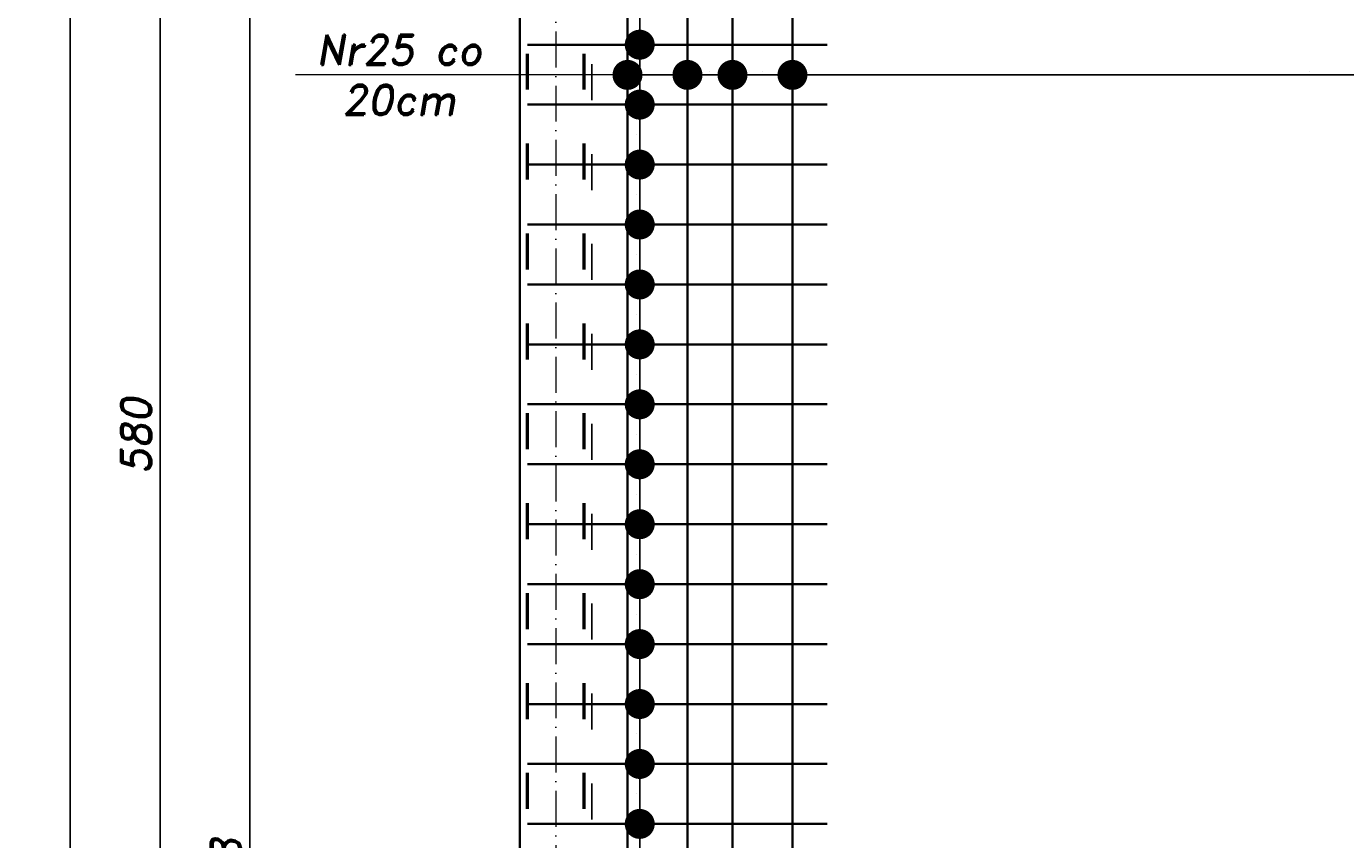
# Model space of a CAD drawing. Header units: millimetres. Extents: x 300938 to 312016, y 11971 to 20881.
# Tile 173 of 239: x 308812 to 309252, y 17074 to 17346. Entities that reach past the tile are written whole.
import ezdxf

# ---------------------------------------------------------------- set-up
doc = ezdxf.new("R2010")
doc.units = ezdxf.units.MM
doc.linetypes.add('ACAD_ISO03W100', pattern=[30, 12, -18])
doc.linetypes.add('ACAD_ISO10W100', pattern=[18, 12, -3, 0, -3])
for name, color, linetype, lineweight in [('konstrukcja', 3, 'Continuous', 35), ('konstrukcja wymiary', 1, 'Continuous', 13), ('opisy', 2, 'Continuous', 18), ('osie', 5, 'ACAD_ISO10W100', 13), ('zbrojenie', 4, 'Continuous', 50), ('zbrojenie płyty', 141, 'Continuous', 35)]:
    doc.layers.add(name, color=color, linetype=linetype, lineweight=lineweight)
doc.layers.add('przerywane', color=6, linetype='ACAD_ISO03W100')
doc.styles.add('KONSTRUKCJA', font='romand.shx', dxfattribs={"oblique": 10})
doc.styles.get("Standard").update_dxf_attribs({"font": 'romand.shx', "oblique": 10})
doc.dimstyles.new('150', dxfattribs={"dimtxt": 10, "dimasz": 7, "dimexe": 1.25, "dimexo": 0.625, "dimgap": 3, "dimtad": 1, "dimdec": 0, "dimrnd": 0.5, "dimtxsty": 'KONSTRUKCJA', "dimblk": 'ARCHTICK', "dimcen": 2.5, "dimadec": 0, "dimazin": 0, "dimtfac": 1, "dimtdec": 0, "dimtix": 1, "dimtmove": 0, "dimatfit": 3, "dimfxl": 4, "dimfxlon": 1, "dimarcsym": 0})
doc.dimstyles.new('kropki', dxfattribs={"dimtxt": 0.001, "dimasz": 10, "dimexe": 1.25, "dimexo": 0.625, "dimgap": 1, "dimtad": 1, "dimtxsty": 'Standard', "dimblk": 'DOT', "dimcen": 2.5, "dimadec": 0, "dimazin": 0, "dimtfac": 1, "dimtmove": 0, "dimatfit": 3, "dimfxl": 1, "dimfxlon": 1, "dimarcsym": 0})

# ---------------------------------------------------------------- blocks, each defined once
blk = doc.blocks.new('_ArchTick')
at = {"color": 0, "linetype": 'ByBlock', "lineweight": 13, "const_width": 0.15}
blk.add_lwpolyline([(-0.5, -0.5), (0.5, 0.5)], dxfattribs=at)
blk = doc.blocks.new('*D1301')
at = {"layer": 'Defpoints', "color": 0, "transparency": 16777216}
for p in [(308976.63, 17511.22), (308886.63, 16613.22), (309000.63, 16613.22)]:
    blk.add_point(p, dxfattribs=at)
at = {"layer": 'konstrukcja wymiary', "color": 0, "lineweight": -2, "transparency": 16777216}
for p, q in [((308890.63, 17511.22), (308885.38, 17511.22)), ((308886.63, 17511.22), (308886.63, 16613.22)), ((308890.63, 16613.22), (308885.38, 16613.22))]:
    blk.add_line(p, q, dxfattribs=at)
at = {"layer": 'konstrukcja wymiary', "color": 0, "lineweight": -2, "transparency": 16777216, "xscale": 7, "yscale": 7, "zscale": 7}
for p, rotation in [((308886.63, 17511.22), 90), ((308886.63, 16613.22), 270)]:
    blk.add_blockref('_ArchTick', p, dxfattribs=dict(at, rotation=rotation))
at = {"layer": 'konstrukcja wymiary', "color": 0, "transparency": 16777216, "insert": (308878.63, 17062.22), "char_height": 10, "attachment_point": 5, "rotation": 90, "style": 'KONSTRUKCJA'}
blk.add_mtext('898', dxfattribs=at)
blk = doc.blocks.new('*D1304')
at = {"layer": 'Defpoints', "color": 0, "transparency": 16777216}
for p in [(308976.63, 17499.22), (308856.63, 16919.22), (308976.63, 16919.22)]:
    blk.add_point(p, dxfattribs=at)
at = {"layer": 'konstrukcja wymiary', "color": 0, "lineweight": -2, "transparency": 16777216}
for p, q in [((308860.63, 17499.22), (308855.38, 17499.22)), ((308856.63, 17499.22), (308856.63, 16919.22)), ((308860.63, 16919.22), (308855.38, 16919.22))]:
    blk.add_line(p, q, dxfattribs=at)
at = {"layer": 'konstrukcja wymiary', "color": 0, "lineweight": -2, "transparency": 16777216, "xscale": 7, "yscale": 7, "zscale": 7}
for p, rotation in [((308856.63, 17499.22), 90), ((308856.63, 16919.22), 270)]:
    blk.add_blockref('_ArchTick', p, dxfattribs=dict(at, rotation=rotation))
at = {"layer": 'konstrukcja wymiary', "color": 0, "transparency": 16777216, "insert": (308848.63, 17209.22), "char_height": 10, "attachment_point": 5, "rotation": 90, "style": 'KONSTRUKCJA'}
blk.add_mtext('580', dxfattribs=at)
blk = doc.blocks.new('*D1307')
at = {"layer": 'Defpoints', "color": 0, "transparency": 16777216}
for p in [(308826.63, 17511.22), (308976.63, 17511.22), (308976.63, 16272.22)]:
    blk.add_point(p, dxfattribs=at)
at = {"layer": 'konstrukcja wymiary', "color": 0, "lineweight": -2, "transparency": 16777216}
for p, q in [((308830.63, 17511.22), (308825.38, 17511.22)), ((308826.63, 16272.22), (308826.63, 17511.22)), ((308830.63, 16272.22), (308825.38, 16272.22))]:
    blk.add_line(p, q, dxfattribs=at)
at = {"layer": 'konstrukcja wymiary', "color": 0, "lineweight": -2, "transparency": 16777216, "xscale": 7, "yscale": 7, "zscale": 7}
for p, rotation in [((308826.63, 17511.22), 90), ((308826.63, 16272.22), 270)]:
    blk.add_blockref('_ArchTick', p, dxfattribs=dict(at, rotation=rotation))
at = {"layer": 'konstrukcja wymiary', "color": 0, "transparency": 16777216, "insert": (308818.63, 16891.72), "char_height": 10, "attachment_point": 5, "rotation": 90, "style": 'KONSTRUKCJA'}
blk.add_mtext('1239', dxfattribs=at)
blk = doc.blocks.new('*D1308')
at = {"layer": 'Defpoints', "color": 0, "transparency": 16777216}
for p in [(309000.63, 17601.22), (308976.63, 17511.22), (309000.63, 16573.22)]:
    blk.add_point(p, dxfattribs=at)
at = {"layer": 'konstrukcja wymiary', "color": 0, "lineweight": -2, "transparency": 16777216}
for p, q in [((308976.63, 17597.22), (308976.63, 17602.47)), ((309000.63, 17597.22), (309000.63, 17602.47)), ((308976.63, 17601.22), (308969.63, 17601.22)), ((308976.63, 17601.22), (309000.63, 17601.22)), ((309000.63, 17601.22), (309007.63, 17601.22))]:
    blk.add_line(p, q, dxfattribs=at)
at = {"layer": 'konstrukcja wymiary', "color": 0, "lineweight": -2, "transparency": 16777216, "xscale": 7, "yscale": 7, "zscale": 7}
blk.add_blockref('_ArchTick', (308976.63, 17601.22), dxfattribs=at)
at = {"layer": 'konstrukcja wymiary', "color": 0, "lineweight": -2, "transparency": 16777216, "xscale": 7, "yscale": 7, "zscale": 7, "rotation": 180}
blk.add_blockref('_ArchTick', (309000.63, 17601.22), dxfattribs=at)
at = {"layer": 'konstrukcja wymiary', "color": 0, "transparency": 16777216, "insert": (308988.63, 17609.22), "char_height": 10, "attachment_point": 5, "style": 'KONSTRUKCJA'}
blk.add_mtext('24', dxfattribs=at)
blk = doc.blocks.new('*D1309')
at = {"layer": 'Defpoints', "color": 0, "transparency": 16777216}
for p in [(309164.63, 17601.22), (309164.63, 16613.22), (309000.63, 16573.22)]:
    blk.add_point(p, dxfattribs=at)
at = {"layer": 'konstrukcja wymiary', "color": 0, "lineweight": -2, "transparency": 16777216}
for p, q in [((309000.63, 17597.22), (309000.63, 17602.47)), ((309164.63, 17597.22), (309164.63, 17602.47)), ((309000.63, 17601.22), (309164.63, 17601.22))]:
    blk.add_line(p, q, dxfattribs=at)
at = {"layer": 'konstrukcja wymiary', "color": 0, "lineweight": -2, "transparency": 16777216, "xscale": 7, "yscale": 7, "zscale": 7, "rotation": 180}
blk.add_blockref('_ArchTick', (309000.63, 17601.22), dxfattribs=at)
at = {"layer": 'konstrukcja wymiary', "color": 0, "lineweight": -2, "transparency": 16777216, "xscale": 7, "yscale": 7, "zscale": 7}
blk.add_blockref('_ArchTick', (309164.63, 17601.22), dxfattribs=at)
at = {"layer": 'konstrukcja wymiary', "color": 0, "transparency": 16777216, "insert": (309082.63, 17609.22), "char_height": 10, "attachment_point": 5, "style": 'KONSTRUKCJA'}
blk.add_mtext('164', dxfattribs=at)
blk = doc.blocks.new('*D1310')
at = {"layer": 'Defpoints', "color": 0, "transparency": 16777216}
for p in [(309620.63, 17601.22), (309620.63, 16740.22), (309164.63, 16613.22)]:
    blk.add_point(p, dxfattribs=at)
at = {"layer": 'konstrukcja wymiary', "color": 0, "lineweight": -2, "transparency": 16777216}
for p, q in [((309164.63, 17597.22), (309164.63, 17602.47)), ((309620.63, 17597.22), (309620.63, 17602.47)), ((309164.63, 17601.22), (309620.63, 17601.22))]:
    blk.add_line(p, q, dxfattribs=at)
at = {"layer": 'konstrukcja wymiary', "color": 0, "lineweight": -2, "transparency": 16777216, "xscale": 7, "yscale": 7, "zscale": 7, "rotation": 180}
blk.add_blockref('_ArchTick', (309164.63, 17601.22), dxfattribs=at)
at = {"layer": 'konstrukcja wymiary', "color": 0, "lineweight": -2, "transparency": 16777216, "xscale": 7, "yscale": 7, "zscale": 7}
blk.add_blockref('_ArchTick', (309620.63, 17601.22), dxfattribs=at)
at = {"layer": 'konstrukcja wymiary', "color": 0, "transparency": 16777216, "insert": (309392.63, 17609.22), "char_height": 10, "attachment_point": 5, "style": 'KONSTRUKCJA'}
blk.add_mtext('456', dxfattribs=at)
blk = doc.blocks.new('_Dot')
at = {"color": 0, "linetype": 'ByBlock', "lineweight": -2}
blk.add_line((-0.5, 0), (-1, 0), dxfattribs=at)
at = {"color": 0, "linetype": 'ByBlock', "const_width": 0.5}
blk.add_lwpolyline([(-0.25, 0, 1), (0.25, 0, 1)], format="xyb", close=True, dxfattribs=at)
blk = doc.blocks.new('*D1740')
at = {"layer": 'Defpoints', "color": 0, "transparency": 16777216}
for p in [(309012.54, 17339.72), (309012.54, 17319.72), (309016.61, 17319.72)]:
    blk.add_point(p, dxfattribs=at)
at = {"layer": 'konstrukcja wymiary', "color": 0, "lineweight": -2, "transparency": 16777216}
for p, q in [((309016.61, 17349.72), (309016.61, 17359.72)), ((309015.61, 17339.72), (309017.86, 17339.72)), ((309016.61, 17339.72), (309016.61, 17319.72)), ((309015.61, 17319.72), (309017.86, 17319.72)), ((309016.61, 17309.72), (309016.61, 17299.72))]:
    blk.add_line(p, q, dxfattribs=at)
at = {"layer": 'konstrukcja wymiary', "color": 0, "lineweight": -2, "transparency": 16777216, "xscale": 10, "yscale": 10, "zscale": 10}
for p, rotation in [((309016.61, 17339.72), 270), ((309016.61, 17319.72), 90)]:
    blk.add_blockref('_Dot', p, dxfattribs=dict(at, rotation=rotation))
at = {"layer": 'konstrukcja wymiary', "color": 0, "transparency": 16777216, "insert": (309015.61, 17329.72), "char_height": 0.001, "attachment_point": 5, "rotation": 90}
blk.add_mtext('20', dxfattribs=at)
blk = doc.blocks.new('*D1741')
at = {"layer": 'Defpoints', "color": 0, "transparency": 16777216}
for p in [(309012.54, 17319.72), (309016.61, 17299.72), (309032.56, 17299.72)]:
    blk.add_point(p, dxfattribs=at)
at = {"layer": 'konstrukcja wymiary', "color": 0, "lineweight": -2, "transparency": 16777216}
for p, q in [((309016.61, 17329.72), (309016.61, 17339.72)), ((309015.61, 17319.72), (309017.86, 17319.72)), ((309016.61, 17319.72), (309016.61, 17299.72)), ((309017.61, 17299.72), (309015.36, 17299.72)), ((309016.61, 17289.72), (309016.61, 17279.72))]:
    blk.add_line(p, q, dxfattribs=at)
at = {"layer": 'konstrukcja wymiary', "color": 0, "lineweight": -2, "transparency": 16777216, "xscale": 10, "yscale": 10, "zscale": 10}
for p, rotation in [((309016.61, 17319.72), 270), ((309016.61, 17299.72), 90)]:
    blk.add_blockref('_Dot', p, dxfattribs=dict(at, rotation=rotation))
at = {"layer": 'konstrukcja wymiary', "color": 0, "transparency": 16777216, "insert": (309015.61, 17309.72), "char_height": 0.001, "attachment_point": 5, "rotation": 90}
blk.add_mtext('20', dxfattribs=at)
blk = doc.blocks.new('*D1742')
at = {"layer": 'Defpoints', "color": 0, "transparency": 16777216}
for p in [(309032.56, 17299.72), (309016.61, 17279.72), (309029.13, 17279.72)]:
    blk.add_point(p, dxfattribs=at)
at = {"layer": 'konstrukcja wymiary', "color": 0, "lineweight": -2, "transparency": 16777216}
for p, q in [((309016.61, 17309.72), (309016.61, 17319.72)), ((309017.61, 17299.72), (309015.36, 17299.72)), ((309016.61, 17299.72), (309016.61, 17279.72)), ((309017.61, 17279.72), (309015.36, 17279.72)), ((309016.61, 17269.72), (309016.61, 17259.72))]:
    blk.add_line(p, q, dxfattribs=at)
at = {"layer": 'konstrukcja wymiary', "color": 0, "lineweight": -2, "transparency": 16777216, "xscale": 10, "yscale": 10, "zscale": 10}
for p, rotation in [((309016.61, 17299.72), 270), ((309016.61, 17279.72), 90)]:
    blk.add_blockref('_Dot', p, dxfattribs=dict(at, rotation=rotation))
at = {"layer": 'konstrukcja wymiary', "color": 0, "transparency": 16777216, "insert": (309015.61, 17289.72), "char_height": 0.001, "attachment_point": 5, "rotation": 90}
blk.add_mtext('20', dxfattribs=at)
blk = doc.blocks.new('*D1743')
at = {"layer": 'Defpoints', "color": 0, "transparency": 16777216}
for p in [(309029.13, 17279.72), (309016.61, 17259.72), (309032.56, 17259.72)]:
    blk.add_point(p, dxfattribs=at)
at = {"layer": 'konstrukcja wymiary', "color": 0, "lineweight": -2, "transparency": 16777216}
for p, q in [((309016.61, 17289.72), (309016.61, 17299.72)), ((309017.61, 17279.72), (309015.36, 17279.72)), ((309016.61, 17279.72), (309016.61, 17259.72)), ((309017.61, 17259.72), (309015.36, 17259.72)), ((309016.61, 17249.72), (309016.61, 17239.72))]:
    blk.add_line(p, q, dxfattribs=at)
at = {"layer": 'konstrukcja wymiary', "color": 0, "lineweight": -2, "transparency": 16777216, "xscale": 10, "yscale": 10, "zscale": 10}
for p, rotation in [((309016.61, 17279.72), 270), ((309016.61, 17259.72), 90)]:
    blk.add_blockref('_Dot', p, dxfattribs=dict(at, rotation=rotation))
at = {"layer": 'konstrukcja wymiary', "color": 0, "transparency": 16777216, "insert": (309015.61, 17269.72), "char_height": 0.001, "attachment_point": 5, "rotation": 90}
blk.add_mtext('20', dxfattribs=at)
blk = doc.blocks.new('*D1744')
at = {"layer": 'Defpoints', "color": 0, "transparency": 16777216}
for p in [(309032.56, 17259.72), (309016.61, 17239.72), (309032.56, 17239.72)]:
    blk.add_point(p, dxfattribs=at)
at = {"layer": 'konstrukcja wymiary', "color": 0, "lineweight": -2, "transparency": 16777216}
for p, q in [((309016.61, 17269.72), (309016.61, 17279.72)), ((309017.61, 17259.72), (309015.36, 17259.72)), ((309016.61, 17259.72), (309016.61, 17239.72)), ((309017.61, 17239.72), (309015.36, 17239.72)), ((309016.61, 17229.72), (309016.61, 17219.72))]:
    blk.add_line(p, q, dxfattribs=at)
at = {"layer": 'konstrukcja wymiary', "color": 0, "lineweight": -2, "transparency": 16777216, "xscale": 10, "yscale": 10, "zscale": 10}
for p, rotation in [((309016.61, 17259.72), 270), ((309016.61, 17239.72), 90)]:
    blk.add_blockref('_Dot', p, dxfattribs=dict(at, rotation=rotation))
at = {"layer": 'konstrukcja wymiary', "color": 0, "transparency": 16777216, "insert": (309015.61, 17249.72), "char_height": 0.001, "attachment_point": 5, "rotation": 90}
blk.add_mtext('20', dxfattribs=at)
blk = doc.blocks.new('*D1745')
at = {"layer": 'Defpoints', "color": 0, "transparency": 16777216}
for p in [(309032.56, 17239.72), (309016.61, 17219.72), (309032.57, 17219.72)]:
    blk.add_point(p, dxfattribs=at)
at = {"layer": 'konstrukcja wymiary', "color": 0, "lineweight": -2, "transparency": 16777216}
for p, q in [((309016.61, 17249.72), (309016.61, 17259.72)), ((309017.61, 17239.72), (309015.36, 17239.72)), ((309016.61, 17239.72), (309016.61, 17219.72)), ((309017.61, 17219.72), (309015.36, 17219.72)), ((309016.61, 17209.72), (309016.61, 17199.72))]:
    blk.add_line(p, q, dxfattribs=at)
at = {"layer": 'konstrukcja wymiary', "color": 0, "lineweight": -2, "transparency": 16777216, "xscale": 10, "yscale": 10, "zscale": 10}
for p, rotation in [((309016.61, 17239.72), 270), ((309016.61, 17219.72), 90)]:
    blk.add_blockref('_Dot', p, dxfattribs=dict(at, rotation=rotation))
at = {"layer": 'konstrukcja wymiary', "color": 0, "transparency": 16777216, "insert": (309015.61, 17229.72), "char_height": 0.001, "attachment_point": 5, "rotation": 90}
blk.add_mtext('20', dxfattribs=at)
blk = doc.blocks.new('*D1746')
at = {"layer": 'Defpoints', "color": 0, "transparency": 16777216}
for p in [(309032.57, 17219.72), (309016.61, 17199.72), (309032.57, 17199.72)]:
    blk.add_point(p, dxfattribs=at)
at = {"layer": 'konstrukcja wymiary', "color": 0, "lineweight": -2, "transparency": 16777216}
for p, q in [((309016.61, 17229.72), (309016.61, 17239.72)), ((309017.61, 17219.72), (309015.36, 17219.72)), ((309016.61, 17219.72), (309016.61, 17199.72)), ((309017.61, 17199.72), (309015.36, 17199.72)), ((309016.61, 17189.72), (309016.61, 17179.72))]:
    blk.add_line(p, q, dxfattribs=at)
at = {"layer": 'konstrukcja wymiary', "color": 0, "lineweight": -2, "transparency": 16777216, "xscale": 10, "yscale": 10, "zscale": 10}
for p, rotation in [((309016.61, 17219.72), 270), ((309016.61, 17199.72), 90)]:
    blk.add_blockref('_Dot', p, dxfattribs=dict(at, rotation=rotation))
at = {"layer": 'konstrukcja wymiary', "color": 0, "transparency": 16777216, "insert": (309015.61, 17209.72), "char_height": 0.001, "attachment_point": 5, "rotation": 90}
blk.add_mtext('20', dxfattribs=at)
blk = doc.blocks.new('*D1747')
at = {"layer": 'Defpoints', "color": 0, "transparency": 16777216}
for p in [(309032.57, 17199.72), (309016.61, 17179.72), (309032.57, 17179.72)]:
    blk.add_point(p, dxfattribs=at)
at = {"layer": 'konstrukcja wymiary', "color": 0, "lineweight": -2, "transparency": 16777216}
for p, q in [((309016.61, 17209.72), (309016.61, 17219.72)), ((309017.61, 17199.72), (309015.36, 17199.72)), ((309016.61, 17199.72), (309016.61, 17179.72)), ((309017.61, 17179.72), (309015.36, 17179.72)), ((309016.61, 17169.72), (309016.61, 17159.72))]:
    blk.add_line(p, q, dxfattribs=at)
at = {"layer": 'konstrukcja wymiary', "color": 0, "lineweight": -2, "transparency": 16777216, "xscale": 10, "yscale": 10, "zscale": 10}
for p, rotation in [((309016.61, 17199.72), 270), ((309016.61, 17179.72), 90)]:
    blk.add_blockref('_Dot', p, dxfattribs=dict(at, rotation=rotation))
at = {"layer": 'konstrukcja wymiary', "color": 0, "transparency": 16777216, "insert": (309015.61, 17189.72), "char_height": 0.001, "attachment_point": 5, "rotation": 90}
blk.add_mtext('20', dxfattribs=at)
blk = doc.blocks.new('*D1748')
at = {"layer": 'Defpoints', "color": 0, "transparency": 16777216}
for p in [(309032.57, 17179.72), (309016.61, 17159.72), (309032.57, 17159.72)]:
    blk.add_point(p, dxfattribs=at)
at = {"layer": 'konstrukcja wymiary', "color": 0, "lineweight": -2, "transparency": 16777216}
for p, q in [((309016.61, 17189.72), (309016.61, 17199.72)), ((309017.61, 17179.72), (309015.36, 17179.72)), ((309016.61, 17179.72), (309016.61, 17159.72)), ((309017.61, 17159.72), (309015.36, 17159.72)), ((309016.61, 17149.72), (309016.61, 17139.72))]:
    blk.add_line(p, q, dxfattribs=at)
at = {"layer": 'konstrukcja wymiary', "color": 0, "lineweight": -2, "transparency": 16777216, "xscale": 10, "yscale": 10, "zscale": 10}
for p, rotation in [((309016.61, 17179.72), 270), ((309016.61, 17159.72), 90)]:
    blk.add_blockref('_Dot', p, dxfattribs=dict(at, rotation=rotation))
at = {"layer": 'konstrukcja wymiary', "color": 0, "transparency": 16777216, "insert": (309015.61, 17169.72), "char_height": 0.001, "attachment_point": 5, "rotation": 90}
blk.add_mtext('20', dxfattribs=at)
blk = doc.blocks.new('*D1749')
at = {"layer": 'Defpoints', "color": 0, "transparency": 16777216}
for p in [(309032.57, 17159.72), (309016.61, 17139.72), (309032.58, 17139.72)]:
    blk.add_point(p, dxfattribs=at)
at = {"layer": 'konstrukcja wymiary', "color": 0, "lineweight": -2, "transparency": 16777216}
for p, q in [((309016.61, 17169.72), (309016.61, 17179.72)), ((309017.61, 17159.72), (309015.36, 17159.72)), ((309016.61, 17159.72), (309016.61, 17139.72)), ((309017.61, 17139.72), (309015.36, 17139.72)), ((309016.61, 17129.72), (309016.61, 17119.72))]:
    blk.add_line(p, q, dxfattribs=at)
at = {"layer": 'konstrukcja wymiary', "color": 0, "lineweight": -2, "transparency": 16777216, "xscale": 10, "yscale": 10, "zscale": 10}
for p, rotation in [((309016.61, 17159.72), 270), ((309016.61, 17139.72), 90)]:
    blk.add_blockref('_Dot', p, dxfattribs=dict(at, rotation=rotation))
at = {"layer": 'konstrukcja wymiary', "color": 0, "transparency": 16777216, "insert": (309015.61, 17149.72), "char_height": 0.001, "attachment_point": 5, "rotation": 90}
blk.add_mtext('20', dxfattribs=at)
blk = doc.blocks.new('*D1750')
at = {"layer": 'Defpoints', "color": 0, "transparency": 16777216}
for p in [(309016.62, 17119.72), (309032.58, 17119.72), (309032.58, 17099.72)]:
    blk.add_point(p, dxfattribs=at)
at = {"layer": 'konstrukcja wymiary', "color": 0, "lineweight": -2, "transparency": 16777216}
for p, q in [((309016.62, 17129.72), (309016.62, 17139.72)), ((309017.62, 17119.72), (309015.37, 17119.72)), ((309016.62, 17099.72), (309016.62, 17119.72)), ((309017.62, 17099.72), (309015.37, 17099.72)), ((309016.62, 17089.72), (309016.62, 17079.72))]:
    blk.add_line(p, q, dxfattribs=at)
at = {"layer": 'konstrukcja wymiary', "color": 0, "lineweight": -2, "transparency": 16777216, "xscale": 10, "yscale": 10, "zscale": 10}
for p, rotation in [((309016.62, 17119.72), 270), ((309016.62, 17099.72), 90)]:
    blk.add_blockref('_Dot', p, dxfattribs=dict(at, rotation=rotation))
at = {"layer": 'konstrukcja wymiary', "color": 0, "transparency": 16777216, "insert": (309015.62, 17109.72), "char_height": 0.001, "attachment_point": 5, "rotation": 90}
blk.add_mtext('20', dxfattribs=at)
blk = doc.blocks.new('*D1751')
at = {"layer": 'Defpoints', "color": 0, "transparency": 16777216}
for p in [(309032.58, 17119.72), (309016.61, 17099.72), (309029.13, 17099.72)]:
    blk.add_point(p, dxfattribs=at)
at = {"layer": 'konstrukcja wymiary', "color": 0, "lineweight": -2, "transparency": 16777216}
for p, q in [((309016.61, 17129.72), (309016.61, 17139.72)), ((309017.61, 17119.72), (309015.36, 17119.72)), ((309016.61, 17119.72), (309016.61, 17099.72)), ((309017.61, 17099.72), (309015.36, 17099.72)), ((309016.61, 17089.72), (309016.61, 17079.72))]:
    blk.add_line(p, q, dxfattribs=at)
at = {"layer": 'konstrukcja wymiary', "color": 0, "lineweight": -2, "transparency": 16777216, "xscale": 10, "yscale": 10, "zscale": 10}
for p, rotation in [((309016.61, 17119.72), 270), ((309016.61, 17099.72), 90)]:
    blk.add_blockref('_Dot', p, dxfattribs=dict(at, rotation=rotation))
at = {"layer": 'konstrukcja wymiary', "color": 0, "transparency": 16777216, "insert": (309015.61, 17109.72), "char_height": 0.001, "attachment_point": 5, "rotation": 90}
blk.add_mtext('20', dxfattribs=at)
blk = doc.blocks.new('*D1752')
at = {"layer": 'Defpoints', "color": 0, "transparency": 16777216}
for p in [(309029.13, 17099.72), (309016.61, 17079.72), (309032.58, 17079.72)]:
    blk.add_point(p, dxfattribs=at)
at = {"layer": 'konstrukcja wymiary', "color": 0, "lineweight": -2, "transparency": 16777216}
for p, q in [((309016.61, 17109.72), (309016.61, 17119.72)), ((309017.61, 17099.72), (309015.36, 17099.72)), ((309016.61, 17099.72), (309016.61, 17079.72)), ((309017.61, 17079.72), (309015.36, 17079.72)), ((309016.61, 17069.72), (309016.61, 17059.72))]:
    blk.add_line(p, q, dxfattribs=at)
at = {"layer": 'konstrukcja wymiary', "color": 0, "lineweight": -2, "transparency": 16777216, "xscale": 10, "yscale": 10, "zscale": 10}
for p, rotation in [((309016.61, 17099.72), 270), ((309016.61, 17079.72), 90)]:
    blk.add_blockref('_Dot', p, dxfattribs=dict(at, rotation=rotation))
at = {"layer": 'konstrukcja wymiary', "color": 0, "transparency": 16777216, "insert": (309015.61, 17089.72), "char_height": 0.001, "attachment_point": 5, "rotation": 90}
blk.add_mtext('20', dxfattribs=at)
blk = doc.blocks.new('*D1753')
at = {"layer": 'Defpoints', "color": 0, "transparency": 16777216}
for p in [(309032.58, 17079.72), (309016.61, 16759.72), (309034.52, 16759.72)]:
    blk.add_point(p, dxfattribs=at)
at = {"layer": 'konstrukcja wymiary', "color": 0, "lineweight": -2, "transparency": 16777216}
for p, q in [((309017.61, 17079.72), (309015.36, 17079.72)), ((309016.61, 17069.72), (309016.61, 16769.72)), ((309017.61, 16759.72), (309015.36, 16759.72))]:
    blk.add_line(p, q, dxfattribs=at)
at = {"layer": 'konstrukcja wymiary', "color": 0, "lineweight": -2, "transparency": 16777216, "xscale": 10, "yscale": 10, "zscale": 10}
for p, rotation in [((309016.61, 17079.72), 90), ((309016.61, 16759.72), 270)]:
    blk.add_blockref('_Dot', p, dxfattribs=dict(at, rotation=rotation))
at = {"layer": 'konstrukcja wymiary', "color": 0, "transparency": 16777216, "insert": (309015.61, 16919.72), "char_height": 0.001, "attachment_point": 5, "rotation": 90}
blk.add_mtext('320', dxfattribs=at)
blk = doc.blocks.new('*D1912')
at = {"layer": 'Defpoints', "color": 0, "transparency": 16777216}
for p in [(309032.54, 17339.59), (309047.54, 17339.59), (309047.54, 17329.64)]:
    blk.add_point(p, dxfattribs=at)
at = {"layer": 'konstrukcja wymiary', "color": 0, "lineweight": -2, "transparency": 16777216}
for p, q in [((309022.54, 17329.64), (309012.54, 17329.64)), ((309032.54, 17330.64), (309032.54, 17328.39)), ((309032.54, 17329.64), (309047.54, 17329.64)), ((309047.54, 17330.64), (309047.54, 17328.39)), ((309057.54, 17329.64), (309067.54, 17329.64))]:
    blk.add_line(p, q, dxfattribs=at)
at = {"layer": 'konstrukcja wymiary', "color": 0, "lineweight": -2, "transparency": 16777216, "xscale": 10, "yscale": 10, "zscale": 10}
blk.add_blockref('_Dot', (309032.54, 17329.64), dxfattribs=at)
at = {"layer": 'konstrukcja wymiary', "color": 0, "lineweight": -2, "transparency": 16777216, "xscale": 10, "yscale": 10, "zscale": 10, "rotation": 180}
blk.add_blockref('_Dot', (309047.54, 17329.64), dxfattribs=at)
at = {"layer": 'konstrukcja wymiary', "color": 0, "transparency": 16777216, "insert": (309040.04, 17330.64), "char_height": 0.001, "attachment_point": 5}
blk.add_mtext('15', dxfattribs=at)
blk = doc.blocks.new('*D1913')
at = {"layer": 'Defpoints', "color": 0, "transparency": 16777216}
for p in [(309047.54, 17339.59), (309067.54, 17339.59), (309067.54, 17329.64)]:
    blk.add_point(p, dxfattribs=at)
at = {"layer": 'konstrukcja wymiary', "color": 0, "lineweight": -2, "transparency": 16777216}
for p, q in [((309037.54, 17329.64), (309027.54, 17329.64)), ((309047.54, 17330.64), (309047.54, 17328.39)), ((309047.54, 17329.64), (309067.54, 17329.64)), ((309067.54, 17330.64), (309067.54, 17328.39)), ((309077.54, 17329.64), (309087.54, 17329.64))]:
    blk.add_line(p, q, dxfattribs=at)
at = {"layer": 'konstrukcja wymiary', "color": 0, "lineweight": -2, "transparency": 16777216, "xscale": 10, "yscale": 10, "zscale": 10}
blk.add_blockref('_Dot', (309047.54, 17329.64), dxfattribs=at)
at = {"layer": 'konstrukcja wymiary', "color": 0, "lineweight": -2, "transparency": 16777216, "xscale": 10, "yscale": 10, "zscale": 10, "rotation": 180}
blk.add_blockref('_Dot', (309067.54, 17329.64), dxfattribs=at)
at = {"layer": 'konstrukcja wymiary', "color": 0, "transparency": 16777216, "insert": (309057.54, 17330.64), "char_height": 0.001, "attachment_point": 5}
blk.add_mtext('20', dxfattribs=at)
blk = doc.blocks.new('*D1914')
at = {"layer": 'Defpoints', "color": 0, "transparency": 16777216}
for p in [(309067.54, 17339.59), (309885.19, 17329.64), (309885.19, 17319.59)]:
    blk.add_point(p, dxfattribs=at)
at = {"layer": 'konstrukcja wymiary', "color": 0, "lineweight": -2, "transparency": 16777216}
for p, q in [((309067.54, 17330.64), (309067.54, 17328.39)), ((309077.54, 17329.64), (309875.19, 17329.64)), ((309885.19, 17328.64), (309885.19, 17330.89))]:
    blk.add_line(p, q, dxfattribs=at)
at = {"layer": 'konstrukcja wymiary', "color": 0, "lineweight": -2, "transparency": 16777216, "xscale": 10, "yscale": 10, "zscale": 10, "rotation": 180}
blk.add_blockref('_Dot', (309067.54, 17329.64), dxfattribs=at)
at = {"layer": 'konstrukcja wymiary', "color": 0, "lineweight": -2, "transparency": 16777216, "xscale": 10, "yscale": 10, "zscale": 10}
blk.add_blockref('_Dot', (309885.19, 17329.64), dxfattribs=at)
at = {"layer": 'konstrukcja wymiary', "color": 0, "transparency": 16777216, "insert": (309476.36, 17330.64), "char_height": 0.001, "attachment_point": 5}
blk.add_mtext('817,65', dxfattribs=at)
blk = doc.blocks.new('*D1937')
at = {"layer": 'Defpoints', "color": 0, "transparency": 16777216}
for p in [(309012.54, 17339.72), (309467.13, 17339.72), (309467.13, 17329.64)]:
    blk.add_point(p, dxfattribs=at)
at = {"layer": 'konstrukcja wymiary', "color": 0, "lineweight": -2, "transparency": 16777216}
for p, q in [((309012.54, 17330.64), (309012.54, 17328.39)), ((309022.54, 17329.64), (309457.13, 17329.64)), ((309467.13, 17330.64), (309467.13, 17328.39))]:
    blk.add_line(p, q, dxfattribs=at)
at = {"layer": 'konstrukcja wymiary', "color": 0, "lineweight": -2, "transparency": 16777216, "xscale": 10, "yscale": 10, "zscale": 10, "rotation": 180}
blk.add_blockref('_Dot', (309012.54, 17329.64), dxfattribs=at)
at = {"layer": 'konstrukcja wymiary', "color": 0, "lineweight": -2, "transparency": 16777216, "xscale": 10, "yscale": 10, "zscale": 10}
blk.add_blockref('_Dot', (309467.13, 17329.64), dxfattribs=at)
at = {"layer": 'konstrukcja wymiary', "color": 0, "transparency": 16777216, "insert": (309239.84, 17330.64), "char_height": 0.001, "attachment_point": 5}
blk.add_mtext('454,59', dxfattribs=at)

msp = doc.modelspace()

# ---------------------------------------------------------------- linework, layer by layer
at = {"layer": 'konstrukcja'}
msp.add_line((308976.631, 17511.224), (308976.631, 16272.224), dxfattribs=at)
at = {"layer": 'konstrukcja wymiary'}
msp.add_line((309300.018, 17329.637), (308901.853, 17329.637), dxfattribs=at)
at = {"layer": 'osie'}
msp.add_line((308988.631, 17706.148), (308988.631, 16196.332), dxfattribs=at)
at = {"layer": 'przerywane'}
msp.add_line((309000.631, 16931.224), (309000.631, 17487.224), dxfattribs=at)
at = {"layer": 'zbrojenie', "linetype": 'ACAD_ISO03W100'}
for p, q in [((308979.131, 16274.724), (308979.131, 17508.724)), ((308998.131, 16274.724), (308998.131, 17508.724))]:
    msp.add_line(p, q, dxfattribs=at)
at = {"layer": 'zbrojenie płyty'}
for p, q in [((309012.518, 17508.724), (309012.583, 17009.224)), ((309032.535, 17508.724), (309032.59, 17009.224)), ((309047.535, 17508.724), (309047.59, 17009.224)), ((309067.535, 17508.724), (309067.59, 17009.224)), ((308979.131, 17339.724), (309079.131, 17339.724)), ((308979.131, 17319.724), (309079.131, 17319.724)), ((308979.131, 17299.724), (309079.131, 17299.724)), ((308979.131, 17279.724), (309079.131, 17279.724)), ((308979.131, 17259.724), (309079.131, 17259.724)), ((308979.131, 17239.724), (309079.131, 17239.724)), ((308979.131, 17219.724), (309079.131, 17219.724)), ((308979.131, 17199.724), (309079.131, 17199.724)), ((308979.131, 17179.724), (309079.131, 17179.724)), ((308979.131, 17159.724), (309079.131, 17159.724)), ((308979.131, 17139.724), (309079.131, 17139.724)), ((308979.131, 17119.724), (309079.131, 17119.724)), ((308979.131, 17099.724), (309079.131, 17099.724)), ((308979.131, 17079.724), (309079.131, 17079.724))]:
    msp.add_line(p, q, dxfattribs=at)

# ---------------------------------------------------------------- texts
at = {"layer": 'opisy', "insert": (308936.419, 17329.637), "char_height": 10, "width": 231.49388, "attachment_point": 5}
msp.add_mtext('Nr25 co\\P20cm', dxfattribs=at)

# ---------------------------------------------------------------- dimensions: what is measured, and where the dimension line sits
at = {"layer": 'konstrukcja wymiary'}
for base, p1, p2, dimstyle, picture, middle in [((309000.631, 17601.224), (308976.631, 17511.224), (309000.631, 16573.224), '150', '*D1308', (308988.631, 17609.224)), ((309467.131, 17329.637), (309012.54, 17339.724), (309467.131, 17339.724), 'kropki', '*D1937', (309239.835, 17330.638)), ((309047.538, 17329.637), (309032.538, 17339.594), (309047.538, 17339.594), 'kropki', '*D1912', (309040.038, 17330.638))]:
    dim = msp.add_linear_dim(base=base, p1=p1, p2=p2, dimstyle=dimstyle, dxfattribs=at)
    dim.commit()
    dim.dimension.update_dxf_attribs({"geometry": picture, "text_midpoint": middle})
for base, p1, p2, dimstyle, picture, middle in [((309164.631, 17601.224), (309000.631, 16573.224), (309164.631, 16613.224), '150', '*D1309', (309082.631, 17609.224)), ((309620.631, 17601.224), (309164.631, 16613.224), (309620.631, 16740.224), '150', '*D1310', (309392.631, 17609.224)), ((309067.538, 17329.637), (309047.538, 17339.594), (309067.538, 17339.594), 'kropki', '*D1913', (309057.538, 17330.638)), ((309885.189, 17329.637), (309067.538, 17339.594), (309885.189, 17319.594), 'kropki', '*D1914', (309476.363, 17330.638))]:
    dim = msp.add_linear_dim(base=base, p1=p1, p2=p2, dimstyle=dimstyle, override={"dimtmove": 1}, dxfattribs=at)
    dim.commit()
    dim.dimension.update_dxf_attribs({"geometry": picture, "text_midpoint": middle})
for base, p1, p2, dimstyle, picture, middle in [((308826.631, 17511.224), (308976.631, 16272.224), (308976.631, 17511.224), '150', '*D1307', (308818.631, 16891.724)), ((308886.631, 16613.224), (308976.631, 17511.224), (309000.631, 16613.224), '150', '*D1301', (308878.631, 17062.224)), ((308856.631, 16919.224), (308976.631, 17499.224), (308976.631, 16919.224), '150', '*D1304', (308848.631, 17209.224)), ((309016.614, 17319.724), (309012.54, 17339.724), (309012.542, 17319.724), 'kropki', '*D1740', (309015.614, 17329.724))]:
    dim = msp.add_linear_dim(base=base, p1=p1, p2=p2, angle=90, dimstyle=dimstyle, dxfattribs=at)
    dim.commit()
    dim.dimension.update_dxf_attribs({"geometry": picture, "text_midpoint": middle})
for base, p1, p2, picture, middle in [((309016.614, 17299.724), (309012.542, 17319.724), (309032.558, 17299.724), '*D1741', (309015.614, 17309.724)), ((309016.614, 17279.724), (309032.558, 17299.724), (309029.131, 17279.724), '*D1742', (309015.614, 17289.724)), ((309016.614, 17259.724), (309029.131, 17279.724), (309032.562, 17259.724), '*D1743', (309015.614, 17269.724)), ((309016.614, 17239.724), (309032.562, 17259.724), (309032.565, 17239.724), '*D1744', (309015.614, 17249.724)), ((309016.614, 17219.724), (309032.565, 17239.724), (309032.567, 17219.724), '*D1745', (309015.614, 17229.724)), ((309016.614, 17199.724), (309032.567, 17219.724), (309032.569, 17199.724), '*D1746', (309015.614, 17209.724)), ((309016.614, 17179.724), (309032.569, 17199.724), (309032.571, 17179.724), '*D1747', (309015.614, 17189.724)), ((309016.614, 17159.724), (309032.571, 17179.724), (309032.574, 17159.724), '*D1748', (309015.614, 17169.724)), ((309016.614, 17139.724), (309032.574, 17159.724), (309032.576, 17139.724), '*D1749', (309015.614, 17149.724)), ((309016.614, 17099.724), (309032.578, 17119.724), (309029.131, 17099.724), '*D1751', (309015.614, 17109.724)), ((309016.617, 17119.724), (309032.58, 17099.724), (309032.578, 17119.724), '*D1750', (309015.616, 17109.724)), ((309016.614, 17079.724), (309029.131, 17099.724), (309032.582, 17079.724), '*D1752', (309015.614, 17089.724)), ((309016.614, 16759.724), (309032.582, 17079.724), (309034.518, 16759.724), '*D1753', (309015.614, 16919.724))]:
    dim = msp.add_linear_dim(base=base, p1=p1, p2=p2, angle=90, dimstyle='kropki', override={"dimtmove": 1}, dxfattribs=at)
    dim.commit()
    dim.dimension.update_dxf_attribs({"geometry": picture, "text_midpoint": middle})

doc.saveas('drawing.dxf')
